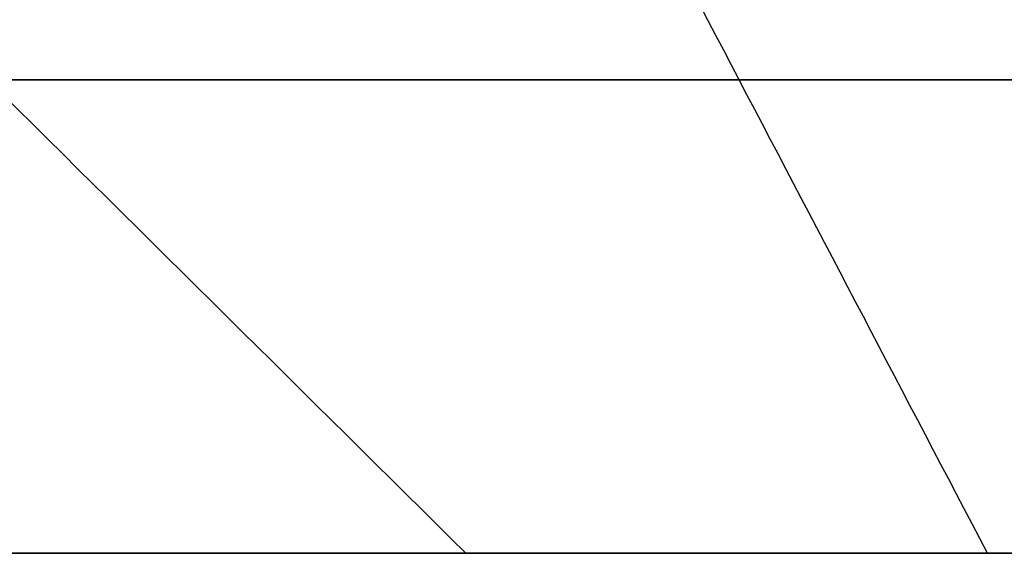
# Model space of a CAD drawing. Header units: millimetres. Extents: x -503 to 503, y -398 to 311.
# Tile 50 of 256: x -178 to -64, y -392 to -330. Entities that reach past the tile are written whole.
import ezdxf

# ---------------------------------------------------------------- set-up
doc = ezdxf.new("R2010")
doc.units = ezdxf.units.MM
doc.header["$MEASUREMENT"] = 0
doc.layers.add('IGES LEVEL 3', color=7, linetype='Continuous')

msp = doc.modelspace()

# ---------------------------------------------------------------- linework, layer by layer
at = {"layer": 'IGES LEVEL 3', "color": 9}
for points, degree in [([(-126.17, -392.21, -621.55), (-163.18, -355.55, -659.38), (-200.19, -318.88, -697.21), (-237.2, -282.21, -735.05)], 3), ([(-126.17, -392.21, -183.76), (-163.18, -355.55, -145.92), (-200.19, -318.88, -108.09), (-237.2, -282.21, -70.26)], 3), ([(-65.57, -392.21, -646.65), (-84.8, -355.55, -688.82), (-104.04, -318.88, -730.99), (-123.27, -282.21, -773.16)], 3), ([(-65.57, -392.21, -158.66), (-84.8, -355.55, -116.49), (-104.04, -318.88, -74.32), (-123.27, -282.21, -32.14)], 3), ([(0, -337.21, -720.81), (-31.92, -337.21, -720.81), (-95.75, -337.21, -713.34), (-183.52, -337.21, -681.55), (-260.28, -337.21, -630.26), (-318.93, -337.21, -563.13), (-355.28, -337.21, -486.38), (-368.1, -337.21, -402.65), (-355.28, -337.21, -318.92), (-318.93, -337.21, -242.17), (-260.28, -337.21, -175.04), (-183.52, -337.21, -123.76), (-95.75, -337.21, -91.97), (-31.92, -337.21, -84.5), (0, -337.21, -84.5)], 3), ([(0, -392.21, -150), (-22.16, -392.21, -150), (-66.49, -392.21, -155.93), (-127.44, -392.21, -181.18), (-180.75, -392.21, -221.9), (-221.48, -392.21, -275.21), (-246.72, -392.21, -336.16), (-255.62, -392.21, -402.65), (-246.72, -392.21, -469.15), (-221.48, -392.21, -530.09), (-180.75, -392.21, -583.4), (-127.44, -392.21, -624.13), (-66.49, -392.21, -649.37), (-22.16, -392.21, -655.31), (0, -392.21, -655.31)], 3), ([(-252.65, -392.21, -402.65), (0, -392.21, -402.65), (252.65, -392.21, -402.65)], 2), ([(0, -392.21, -150), (-22.16, -392.21, -150), (-66.49, -392.21, -155.93), (-127.44, -392.21, -181.18), (-180.75, -392.21, -221.9), (-221.48, -392.21, -275.21), (-246.72, -392.21, -336.16), (-255.62, -392.21, -402.65), (-246.72, -392.21, -469.15), (-221.48, -392.21, -530.09), (-180.75, -392.21, -583.4), (-127.44, -392.21, -624.13), (-66.49, -392.21, -649.37), (-22.16, -392.21, -655.31), (0, -392.21, -655.31)], 3)]:
    msp.add_open_spline(points, degree=degree, dxfattribs=at)
at = {"layer": 'IGES LEVEL 3'}
msp.add_open_spline([(0, -392.21, -150), (-22.16, -392.21, -150), (-66.49, -392.21, -155.93), (-127.44, -392.21, -181.18), (-180.75, -392.21, -221.9), (-221.48, -392.21, -275.21), (-246.72, -392.21, -336.16), (-255.62, -392.21, -402.65), (-246.72, -392.21, -469.15), (-221.48, -392.21, -530.09), (-180.75, -392.21, -583.4), (-127.44, -392.21, -624.13), (-66.49, -392.21, -649.37), (-22.16, -392.21, -655.31), (0, -392.21, -655.31)], degree=3, dxfattribs=at)

doc.saveas('drawing.dxf')
